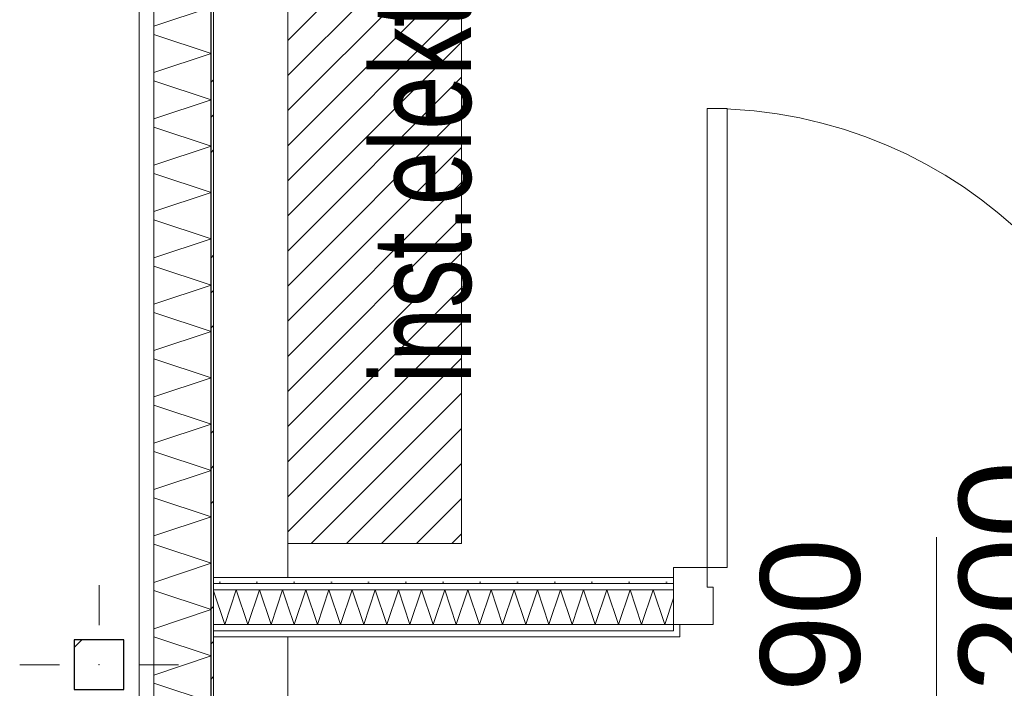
# Model space of a CAD drawing. Extents: x -7314 to 11761, y 144 to 9383.
# Tile 11 of 193: x 875 to 1073, y 2174 to 2308. Entities that reach past the tile are written whole.
import ezdxf
from ezdxf.xclip import XClip

# ---------------------------------------------------------------- set-up
doc = ezdxf.new("R2010")
doc.units = 0
doc.header["$MEASUREMENT"] = 0
doc.header["$XCLIPFRAME"] = 0
doc.linetypes.add('Krawędzie ukryte', pattern=[68, 48, -20])
doc.linetypes.add('Wipeout_Contour', pattern=[20000, 0, -20000])
for name, color, linetype in [('_FORMA - struktura elewacja', 7, 'Continuous'), ('FORMA - Arch 01 - 220-A Ściany', 7, 'Continuous'), ('FORMA - Arch 01 - 410-K Osie', 7, 'Continuous'), ('FORMA - Arch 02 - Strefy', 7, 'Continuous'), ('FORMA - Arch 02 - Ściany zewnętrzne', 7, 'Continuous'), ('FORMA - Arch 05 - inst elektryczne', 7, 'Continuous')]:
    doc.layers.add(name, color=color, linetype=linetype)
doc.styles.add('STYL_AUTOMATYCZNY_2', font='arial.ttf')
doc.styles.add('STYL_AUTOMATYCZNY_7', font='arial.ttf', dxfattribs={"width": 0.7})
pattern_1 = [(0, (4185.3, -5972.398), (0, 7.5), [0, -7.5])]

# ---------------------------------------------------------------- blocks, each defined once
blk = doc.blocks.new('*X361')
at = {"layer": 'FORMA - Arch 01 - 220-A Ściany', "color": 7, "linetype": 'Continuous', "lineweight": 5, "ltscale": 0.025}
for p, q in [((913.54, 2310.94), (902.04, 2307.1)), ((902.04, 2305.44), (913.54, 2301.6)), ((913.54, 2301.6), (902.04, 2297.77)), ((902.04, 2296.1), (913.54, 2292.27)), ((913.54, 2292.27), (902.04, 2288.44)), ((902.04, 2286.77), (913.54, 2282.94)), ((913.54, 2282.94), (902.04, 2279.1)), ((902.04, 2277.44), (913.54, 2273.6)), ((913.54, 2273.6), (902.04, 2269.77)), ((902.04, 2268.1), (913.54, 2264.27)), ((913.54, 2264.27), (902.04, 2260.44)), ((902.04, 2258.77), (913.54, 2254.94)), ((913.54, 2254.94), (902.04, 2251.1)), ((902.04, 2249.44), (913.54, 2245.6)), ((913.54, 2245.6), (902.04, 2241.77)), ((902.04, 2240.1), (913.54, 2236.27)), ((913.54, 2236.27), (902.04, 2232.44)), ((902.04, 2230.77), (913.54, 2226.94)), ((913.54, 2226.94), (902.04, 2223.1)), ((902.04, 2221.44), (913.54, 2217.6)), ((913.54, 2217.6), (902.04, 2213.77)), ((902.04, 2212.1), (913.54, 2208.27)), ((913.54, 2208.27), (902.04, 2204.44)), ((902.04, 2202.77), (913.54, 2198.94)), ((913.54, 2198.94), (902.04, 2195.1)), ((902.04, 2193.44), (913.54, 2189.6)), ((913.54, 2189.6), (902.04, 2185.77)), ((902.04, 2184.1), (913.54, 2180.27)), ((913.54, 2180.27), (902.04, 2176.44)), ((902.04, 2174.77), (913.54, 2170.94))]:
    blk.add_line(p, q, dxfattribs=at)
blk = doc.blocks.new('*X403')
at = {"layer": 'FORMA - Arch 01 - 220-A Ściany', "color": 7, "linetype": 'Continuous', "lineweight": 5, "ltscale": 0.025}
for p, q in [((916.3, 2186.6), (914.04, 2193.37)), ((918.63, 2193.6), (916.3, 2186.6)), ((920.97, 2186.6), (918.63, 2193.6)), ((923.3, 2193.6), (920.97, 2186.6)), ((925.63, 2186.6), (923.3, 2193.6)), ((927.97, 2193.6), (925.63, 2186.6)), ((929.04, 2190.37), (927.97, 2193.6))]:
    blk.add_line(p, q, dxfattribs=at)
blk = doc.blocks.new('*X404')
at = {"layer": 'FORMA - Arch 01 - 220-A Ściany', "color": 7, "linetype": 'Continuous', "lineweight": 5, "ltscale": 0.025}
for p, q in [((932.63, 2193.6), (930.3, 2186.6)), ((934.97, 2186.6), (932.63, 2193.6)), ((937.3, 2193.6), (934.97, 2186.6)), ((939.63, 2186.6), (937.3, 2193.6)), ((941.97, 2193.6), (939.63, 2186.6)), ((944.3, 2186.6), (941.97, 2193.6)), ((946.63, 2193.6), (944.3, 2186.6)), ((948.97, 2186.6), (946.63, 2193.6)), ((951.3, 2193.6), (948.97, 2186.6)), ((953.63, 2186.6), (951.3, 2193.6)), ((955.97, 2193.6), (953.63, 2186.6)), ((958.3, 2186.6), (955.97, 2193.6)), ((960.63, 2193.6), (958.3, 2186.6)), ((962.97, 2186.6), (960.63, 2193.6)), ((965.3, 2193.6), (962.97, 2186.6)), ((967.63, 2186.6), (965.3, 2193.6)), ((969.97, 2193.6), (967.63, 2186.6)), ((972.3, 2186.6), (969.97, 2193.6)), ((974.63, 2193.6), (972.3, 2186.6)), ((976.97, 2186.6), (974.63, 2193.6)), ((979.3, 2193.6), (976.97, 2186.6)), ((981.63, 2186.6), (979.3, 2193.6)), ((983.97, 2193.6), (981.63, 2186.6)), ((986.3, 2186.6), (983.97, 2193.6)), ((988.63, 2193.6), (986.3, 2186.6)), ((990.97, 2186.6), (988.63, 2193.6)), ((993.3, 2193.6), (990.97, 2186.6)), ((995.63, 2186.6), (993.3, 2193.6)), ((997.97, 2193.6), (995.63, 2186.6)), ((1000.3, 2186.6), (997.97, 2193.6)), ((1002.63, 2193.6), (1000.3, 2186.6)), ((1004.97, 2186.6), (1002.63, 2193.6)), ((1006.74, 2191.92), (1004.97, 2186.6)), ((930.3, 2186.6), (929.04, 2190.37))]:
    blk.add_line(p, q, dxfattribs=at)
blk = doc.blocks.new('Rysunek_1_1', base_point=(4185.3, -5972.4))
at = {"layer": '_FORMA - struktura elewacja', "color": 1, "linetype": 'Continuous', "lineweight": 13, "ltscale": 0.025}
for p, q in [((890.99, 2186.5), (890.99, 2194.5)), ((882.99, 2178.5), (874.99, 2178.5))]:
    blk.add_line(p, q, dxfattribs=at)
at = {"color": 254, "linetype": 'Wipeout_Contour', "lineweight": 0, "ltscale": 9414.648633}
blk.add_wipeout([(885.99, 2183.5), (885.99, 2173.5), (895.99, 2173.5), (895.99, 2183.5)], dxfattribs=at).dxf.layer = '_FORMA - struktura elewacja'
at = {"color": 254, "linetype": 'Wipeout_Contour', "lineweight": 0, "ltscale": 18256.97488}
blk.add_wipeout([(899.04, 7923.64), (899.04, 721.9), (902.04, 721.9), (902.04, 7923.64)], dxfattribs=at).dxf.layer = 'FORMA - Arch 01 - 220-A Ściany'
at = {"color": 254, "linetype": 'Wipeout_Contour', "lineweight": 0, "ltscale": 10168.303525}
blk.add_wipeout([(1323.04, 2196.1), (1323.04, 2354.15), (914.04, 2354.15), (914.04, 2196.1)], dxfattribs=at).dxf.layer = 'FORMA - Arch 02 - Strefy'
at = {"color": 254, "linetype": 'Wipeout_Contour', "lineweight": 0, "ltscale": 13925.183676}
blk.add_wipeout([(1323.04, 1983.9), (1323.04, 2184.1), (914.04, 2184.1), (914.04, 2002.01), (954.04, 2002.01), (954.04, 1983.9)], dxfattribs=at).dxf.layer = 'FORMA - Arch 02 - Strefy'
at = {"layer": '_FORMA - struktura elewacja', "linetype": 'Continuous', "lineweight": 13}
h = blk.add_hatch(dxfattribs=at)
h.set_pattern_fill('Beton_zbrojony_0001', color=251, style=0, pattern_type=2)
h.set_pattern_definition([(45, (4185.3, -5972.398), (-18.384776, 18.384776), []), (45, (4176.107, -5963.206), (-18.384776, 18.384776), [19.5, -6.5])])
h.paths.add_polyline_path([(885.99, 2183.5), (885.99, 2173.5), (895.99, 2173.5), (895.99, 2183.5)])
at = {"layer": 'FORMA - Arch 05 - inst elektryczne', "linetype": 'Continuous', "lineweight": 15}
h = blk.add_hatch(dxfattribs=at)
h.set_pattern_fill('cegła_zwykła_gęsta_0001', color=211, style=0, pattern_type=2)
h.set_pattern_definition([(45, (4185.2997, -5972.398), (-3.535534, 3.535534), [])])
h.paths.add_polyline_path([(929.04, 2202.9), (964.04, 2202.9), (964.04, 2352.9), (929.04, 2352.9)])
at = {"layer": '_FORMA - struktura elewacja', "color": 7, "linetype": 'Continuous', "lineweight": 25, "ltscale": 0.025, "flags": 128}
blk.add_lwpolyline([(885.99, 2183.5), (885.99, 2173.5), (895.99, 2173.5), (895.99, 2183.5)], close=True, dxfattribs=at)
at = {"layer": '_FORMA - struktura elewacja', "color": 1, "linetype": 'Continuous', "lineweight": 13, "ltscale": 0.025}
blk.add_point((890.99, 2178.5), dxfattribs=at)
at = {"layer": 'FORMA - Arch 01 - 220-A Ściany', "color": 7, "linetype": 'Continuous', "lineweight": 18, "ltscale": 0.025}
blk.add_line((902.04, 7923.64), (902.04, 721.9), dxfattribs=at)
at = {"layer": 'FORMA - Arch 01 - 220-A Ściany', "color": 7, "linetype": 'Continuous', "lineweight": 15, "ltscale": 0.025}
blk.add_line((1059.74, 2112.57), (1059.74, 2204.19), dxfattribs=at)
at = {"layer": 'FORMA - Arch 01 - 220-A Ściany', "color": 7, "linetype": 'Continuous', "lineweight": 13, "ltscale": 0.025}
blk.add_arc((1013.54, 2198.1), 92.4, 0, 90, dxfattribs=at)
at = {"layer": 'FORMA - Arch 05 - inst elektryczne', "color": 7, "linetype": 'Continuous', "lineweight": 13, "ltscale": 0.025, "flags": 128}
blk.add_lwpolyline([(929.04, 2202.9), (964.04, 2202.9), (964.04, 2352.9), (929.04, 2352.9)], close=True, dxfattribs=at)
at = {"layer": 'FORMA - Arch 05 - inst elektryczne', "color": 7, "linetype": 'Continuous', "lineweight": 13, "insert": (966.19, 2235.16), "char_height": 20, "attachment_point": 7, "rotation": 90, "style": 'STYL_AUTOMATYCZNY_7'}
blk.add_mtext('\\A1;{\\pql;\\fArial|b0|i0|c238|p0;\\W0.700000;inst.elektr.}', dxfattribs=at)
at = {"color": 254, "linetype": 'Wipeout_Contour', "lineweight": 0, "ltscale": 8513.493381}
blk.add_wipeout([(913.54, 950.9), (914.04, 950.9), (914.04, 2792.43), (913.54, 2792.43)], dxfattribs=at).dxf.layer = 'FORMA - Arch 01 - 220-A Ściany'
at = {"layer": 'FORMA - Arch 01 - 220-A Ściany', "linetype": 'Continuous', "lineweight": 5}
h = blk.add_hatch(dxfattribs=at)
h.set_pattern_fill('Aluminium_0001', style=0, pattern_type=2)
h.set_pattern_definition([(45, (4185.3, -5972.398), (-17.67767, 17.67767), []), (45, (4181.764, -5968.863), (-17.67767, 17.67767), []), (45, (4178.229, -5965.327), (-17.67767, 17.67767), [])])
h.paths.add_polyline_path([(913.54, 950.9), (914.04, 950.9), (914.04, 2792.43), (913.54, 2792.43)])
at = {"color": 254, "linetype": 'Wipeout_Contour', "lineweight": 0, "ltscale": 18256.97488}
blk.add_wipeout([(899.04, 7923.64), (899.04, 721.9), (902.04, 721.9), (902.04, 7923.64)], dxfattribs=at).dxf.layer = 'FORMA - Arch 01 - 220-A Ściany'
at = {"layer": 'FORMA - Arch 01 - 220-A Ściany', "color": 7, "linetype": 'Continuous', "lineweight": 13, "ltscale": 0.025}
blk.add_line((899.04, 7923.64), (899.04, 721.9), dxfattribs=at)
at = {"layer": 'FORMA - Arch 01 - 220-A Ściany', "color": 7, "linetype": 'Continuous', "lineweight": 18, "ltscale": 0.025, "flags": 128}
blk.add_lwpolyline([(899.04, 7923.64), (902.04, 7923.64), (902.04, 721.9), (899.04, 721.9)], close=True, dxfattribs=at)
at = {"color": 254, "linetype": 'Wipeout_Contour', "lineweight": 0, "ltscale": 18256.97488}
blk.add_wipeout([(899.04, 7923.64), (899.04, 721.9), (902.04, 721.9), (902.04, 7923.64)], dxfattribs=at).dxf.layer = 'FORMA - Arch 01 - 220-A Ściany'
at = {"layer": 'FORMA - Arch 01 - 220-A Ściany', "color": 7, "linetype": 'Continuous', "lineweight": 18, "ltscale": 0.025}
blk.add_line((902.04, 4618.9), (902.04, 721.9), dxfattribs=at)
at = {"color": 254, "linetype": 'Wipeout_Contour', "lineweight": 0, "ltscale": 18256.97488}
blk.add_wipeout([(899.04, 7923.64), (899.04, 721.9), (902.04, 721.9), (902.04, 7923.64)], dxfattribs=at).dxf.layer = 'FORMA - Arch 01 - 220-A Ściany'
at = {"layer": 'FORMA - Arch 01 - 220-A Ściany', "color": 7, "linetype": 'Continuous', "lineweight": 13, "ltscale": 0.025}
blk.add_line((899.04, 7923.64), (899.04, 721.9), dxfattribs=at)
at = {"layer": 'FORMA - Arch 01 - 220-A Ściany', "color": 7, "linetype": 'Continuous', "lineweight": 18, "ltscale": 0.025, "flags": 128}
blk.add_lwpolyline([(899.04, 7923.64), (902.04, 7923.64), (902.04, 721.9), (899.04, 721.9)], close=True, dxfattribs=at)
at = {"color": 254, "linetype": 'Wipeout_Contour', "lineweight": 0, "ltscale": 12755.502226}
blk.add_wipeout([(902.04, 950.9), (911.04, 950.9), (913.54, 950.9), (913.54, 2792.43), (911.04, 2792.43), (902.04, 2792.43)], dxfattribs=at).dxf.layer = 'FORMA - Arch 01 - 220-A Ściany'
at = {"color": 254, "linetype": 'Wipeout_Contour', "lineweight": 0, "ltscale": 9678.12095}
blk.add_wipeout([(899.04, 2246.9), (899.04, 2244.9), (901.04, 2244.9), (901.04, 2246.9)], dxfattribs=at).dxf.layer = 'FORMA - Arch 01 - 220-A Ściany'
at = {"layer": 'FORMA - Arch 01 - 220-A Ściany', "color": 7, "linetype": 'Continuous', "lineweight": 25, "ltscale": 0.025}
blk.add_line((913.54, 950.9), (913.54, 2792.43), dxfattribs=at)
at = {"layer": 'FORMA - Arch 01 - 220-A Ściany', "color": 7, "linetype": 'Continuous', "lineweight": 15, "ltscale": 0.025, "flags": 128}
blk.add_lwpolyline([(914.04, 950.9), (914.04, 2792.43)], dxfattribs=at)
at = {"color": 7, "linetype": 'Continuous', "lineweight": 13, "ltscale": 0.025}
blk.add_blockref('*X361', (0, 0), dxfattribs=at)
at = {"color": 254, "linetype": 'Wipeout_Contour', "lineweight": 0, "ltscale": 10481.606042}
blk.add_wipeout([(899.04, 3986.46), (899.04, 721.9), (902.04, 721.9), (902.04, 3986.46)], dxfattribs=at).dxf.layer = 'FORMA - Arch 01 - 220-A Ściany'
at = {"color": 254, "linetype": 'Wipeout_Contour', "lineweight": 0, "ltscale": 9484.544169}
blk.add_wipeout([(914.04, 2185.35), (914.04, 2184.1), (929.04, 2184.1), (929.04, 2185.35)], dxfattribs=at).dxf.layer = 'FORMA - Arch 01 - 220-A Ściany'
at = {"layer": 'FORMA - Arch 01 - 220-A Ściany', "linetype": 'Continuous', "lineweight": 5}
h = blk.add_hatch(dxfattribs=at)
h.set_pattern_fill('Gips_0001', style=0, pattern_type=2)
h.set_pattern_definition(pattern_1)
h.paths.add_polyline_path([(914.04, 2185.35), (914.04, 2184.1), (929.04, 2184.1), (929.04, 2185.35)])
at = {"layer": 'FORMA - Arch 01 - 220-A Ściany', "color": 7, "linetype": 'Continuous', "lineweight": 18, "ltscale": 0.025}
blk.add_line((902.04, 2792.43), (902.04, 950.9), dxfattribs=at)
at = {"color": 254, "linetype": 'Wipeout_Contour', "lineweight": 0, "ltscale": 9678.12095}
blk.add_wipeout([(899.04, 2246.9), (899.04, 2244.9), (901.04, 2244.9), (901.04, 2246.9)], dxfattribs=at).dxf.layer = 'FORMA - Arch 01 - 220-A Ściany'
at = {"layer": 'FORMA - Arch 01 - 220-A Ściany', "color": 7, "linetype": 'Continuous', "lineweight": 13, "ltscale": 0.025}
blk.add_line((899.04, 2246.9), (899.04, 2244.9), dxfattribs=at)
at = {"layer": 'FORMA - Arch 01 - 220-A Ściany', "color": 7, "linetype": 'Continuous', "lineweight": 18, "ltscale": 0.025, "flags": 128}
blk.add_lwpolyline([(899.04, 2246.9), (901.04, 2246.9), (901.04, 2244.9), (899.04, 2244.9)], close=True, dxfattribs=at)
at = {"color": 254, "linetype": 'Wipeout_Contour', "lineweight": 0, "ltscale": 9489.151283}
blk.add_wipeout([(914.04, 2186.6), (914.04, 2185.35), (929.04, 2185.35), (929.04, 2186.6)], dxfattribs=at).dxf.layer = 'FORMA - Arch 01 - 220-A Ściany'
at = {"layer": 'FORMA - Arch 01 - 220-A Ściany', "linetype": 'Continuous', "lineweight": 5}
h = blk.add_hatch(dxfattribs=at)
h.set_pattern_fill('Gips_0001', style=0, pattern_type=2)
h.set_pattern_definition(pattern_1)
h.paths.add_polyline_path([(914.04, 2186.6), (914.04, 2185.35), (929.04, 2185.35), (929.04, 2186.6)])
at = {"layer": 'FORMA - Arch 01 - 220-A Ściany', "color": 7, "linetype": 'Continuous', "lineweight": 15, "ltscale": 0.025, "flags": 128}
blk.add_lwpolyline([(914.04, 2185.35), (914.04, 2184.1)], dxfattribs=at)
at = {"color": 254, "linetype": 'Wipeout_Contour', "lineweight": 0, "ltscale": 10481.606042}
blk.add_wipeout([(899.04, 3986.46), (899.04, 721.9), (902.04, 721.9), (902.04, 3986.46)], dxfattribs=at).dxf.layer = 'FORMA - Arch 01 - 220-A Ściany'
at = {"layer": '_FORMA - struktura elewacja', "color": 1, "linetype": 'Continuous', "lineweight": 13, "ltscale": 0.025}
blk.add_line((898.99, 2178.5), (906.99, 2178.5), dxfattribs=at)
at = {"layer": 'FORMA - Arch 01 - 220-A Ściany', "color": 7, "linetype": 'Continuous', "lineweight": 13, "ltscale": 0.025}
blk.add_line((899.04, 3986.46), (899.04, 721.9), dxfattribs=at)
at = {"layer": 'FORMA - Arch 01 - 220-A Ściany', "color": 7, "linetype": 'Continuous', "lineweight": 18, "ltscale": 0.025, "flags": 128}
blk.add_lwpolyline([(899.04, 3986.46), (902.04, 3986.46), (902.04, 721.9), (899.04, 721.9)], close=True, dxfattribs=at)
at = {"color": 254, "linetype": 'Wipeout_Contour', "lineweight": 0, "ltscale": 9504.358212}
blk.add_wipeout([(914.04, 2193.6), (914.04, 2186.6), (929.04, 2186.6), (929.04, 2193.6)], dxfattribs=at).dxf.layer = 'FORMA - Arch 01 - 220-A Ściany'
at = {"color": 254, "linetype": 'Wipeout_Contour', "lineweight": 0, "ltscale": 9559.133391}
blk.add_wipeout([(929.04, 2185.35), (929.04, 2184.1), (1006.74, 2184.1), (1006.74, 2185.35)], dxfattribs=at).dxf.layer = 'FORMA - Arch 01 - 220-A Ściany'
at = {"layer": 'FORMA - Arch 01 - 220-A Ściany', "linetype": 'Continuous', "lineweight": 5}
h = blk.add_hatch(dxfattribs=at)
h.set_pattern_fill('Gips_0001', style=0, pattern_type=2)
h.set_pattern_definition(pattern_1)
h.paths.add_polyline_path([(929.04, 2185.35), (929.04, 2184.1), (1006.74, 2184.1), (1006.74, 2185.35)])
at = {"layer": 'FORMA - Arch 01 - 220-A Ściany', "color": 7, "linetype": 'Continuous', "lineweight": 15, "ltscale": 0.025, "flags": 128}
blk.add_lwpolyline([(914.04, 2186.6), (914.04, 2185.35)], dxfattribs=at)
at = {"layer": 'FORMA - Arch 02 - Ściany zewnętrzne', "color": 7, "linetype": 'Continuous', "lineweight": 15, "ltscale": 0.025}
blk.add_line((914.04, 2184.1), (929.04, 2184.1), dxfattribs=at)
at = {"color": 7, "linetype": 'Continuous', "lineweight": 13, "ltscale": 0.025}
blk.add_blockref('*X403', (0, 0), dxfattribs=at)
at = {"color": 254, "linetype": 'Wipeout_Contour', "lineweight": 0, "ltscale": 9519.568177}
blk.add_wipeout([(914.04, 2194.85), (914.04, 2193.6), (929.04, 2193.6), (929.04, 2194.85)], dxfattribs=at).dxf.layer = 'FORMA - Arch 01 - 220-A Ściany'
at = {"color": 254, "linetype": 'Wipeout_Contour', "lineweight": 0, "ltscale": 9563.704767}
blk.add_wipeout([(1006.74, 2186.6), (929.04, 2186.6), (929.04, 2185.35), (1006.74, 2185.35)], dxfattribs=at).dxf.layer = 'FORMA - Arch 01 - 220-A Ściany'
at = {"layer": 'FORMA - Arch 01 - 220-A Ściany', "linetype": 'Continuous', "lineweight": 5}
h = blk.add_hatch(dxfattribs=at)
h.set_pattern_fill('Gips_0001', style=0, pattern_type=2)
h.set_pattern_definition(pattern_1)
h.paths.add_polyline_path([(914.04, 2194.85), (914.04, 2193.6), (929.04, 2193.6), (929.04, 2194.85)])
h = blk.add_hatch(dxfattribs=at)
h.set_pattern_fill('Gips_0001', style=0, pattern_type=2)
h.set_pattern_definition(pattern_1)
h.paths.add_polyline_path([(1006.74, 2186.6), (929.04, 2186.6), (929.04, 2185.35), (1006.74, 2185.35)])
at = {"layer": 'FORMA - Arch 01 - 220-A Ściany', "color": 7, "linetype": 'Continuous', "lineweight": 15, "ltscale": 0.025, "flags": 128}
blk.add_lwpolyline([(914.04, 2193.6), (914.04, 2186.6)], dxfattribs=at)
at = {"layer": 'FORMA - Arch 02 - Ściany zewnętrzne', "color": 7, "linetype": 'Continuous', "lineweight": 13, "ltscale": 0.025}
blk.add_line((914.04, 2185.35), (929.04, 2185.35), dxfattribs=at)
at = {"color": 254, "linetype": 'Wipeout_Contour', "lineweight": 0, "ltscale": 9524.178298}
blk.add_wipeout([(914.04, 2196.1), (914.04, 2194.85), (929.04, 2194.85), (929.04, 2196.1)], dxfattribs=at).dxf.layer = 'FORMA - Arch 01 - 220-A Ściany'
at = {"layer": 'FORMA - Arch 01 - 220-A Ściany', "linetype": 'Continuous', "lineweight": 5}
h = blk.add_hatch(dxfattribs=at)
h.set_pattern_fill('Gips_0001', style=0, pattern_type=2)
h.set_pattern_definition(pattern_1)
h.paths.add_polyline_path([(914.04, 2196.1), (914.04, 2194.85), (929.04, 2194.85), (929.04, 2196.1)])
at = {"layer": 'FORMA - Arch 01 - 220-A Ściany', "color": 7, "linetype": 'Continuous', "lineweight": 15, "ltscale": 0.025, "flags": 128}
for points in [[(914.04, 2196.1), (914.04, 2194.85)], [(914.04, 2194.85), (914.04, 2193.6)]]:
    blk.add_lwpolyline(points, dxfattribs=at)
at = {"color": 254, "linetype": 'Wipeout_Contour', "lineweight": 0, "ltscale": 9598.461188}
blk.add_wipeout([(1006.74, 2196.1), (929.04, 2196.1), (929.04, 2194.85), (1006.74, 2194.85)], dxfattribs=at).dxf.layer = 'FORMA - Arch 01 - 220-A Ściany'
at = {"layer": 'FORMA - Arch 01 - 220-A Ściany', "linetype": 'Continuous', "lineweight": 5}
h = blk.add_hatch(dxfattribs=at)
h.set_pattern_fill('Gips_0001', style=0, pattern_type=2)
h.set_pattern_definition(pattern_1)
h.paths.add_polyline_path([(1006.74, 2196.1), (929.04, 2196.1), (929.04, 2194.85), (1006.74, 2194.85)])
at = {"layer": 'FORMA - Arch 01 - 220-A Ściany', "color": 7, "linetype": 'Continuous', "lineweight": 15, "ltscale": 0.025, "flags": 128}
blk.add_lwpolyline([(1006.74, 2196.1), (929.04, 2196.1)], dxfattribs=at)
at = {"layer": 'FORMA - Arch 02 - Ściany zewnętrzne', "color": 7, "linetype": 'Continuous', "lineweight": 15, "ltscale": 0.025}
blk.add_line((929.04, 2196.1), (914.04, 2196.1), dxfattribs=at)
at = {"color": 254, "linetype": 'Wipeout_Contour', "lineweight": 0, "ltscale": 9593.886573}
blk.add_wipeout([(929.04, 2193.6), (1006.74, 2193.6), (1006.74, 2194.85), (929.04, 2194.85)], dxfattribs=at).dxf.layer = 'FORMA - Arch 01 - 220-A Ściany'
at = {"color": 254, "linetype": 'Wipeout_Contour', "lineweight": 0, "ltscale": 9819.433366}
blk.add_wipeout([(914.04, 2354.15), (914.04, 2196.1), (929.04, 2196.1), (929.04, 2354.15)], dxfattribs=at).dxf.layer = 'FORMA - Arch 02 - Ściany zewnętrzne'
at = {"layer": 'FORMA - Arch 01 - 220-A Ściany', "linetype": 'Continuous', "lineweight": 5}
h = blk.add_hatch(dxfattribs=at)
h.set_pattern_fill('Gips_0001', style=0, pattern_type=2)
h.set_pattern_definition(pattern_1)
h.paths.add_polyline_path([(929.04, 2193.6), (1006.74, 2193.6), (1006.74, 2194.85), (929.04, 2194.85)])
at = {"layer": 'FORMA - Arch 01 - 220-A Ściany', "color": 7, "linetype": 'Continuous', "lineweight": 13, "ltscale": 0.025}
blk.add_line((1006.74, 2194.85), (929.04, 2194.85), dxfattribs=at)
at = {"layer": 'FORMA - Arch 01 - 220-A Ściany', "color": 7, "linetype": 'Continuous', "lineweight": 15, "ltscale": 0.025}
blk.add_line((1006.74, 2194.85), (1006.74, 2196.1), dxfattribs=at)
at = {"layer": 'FORMA - Arch 02 - Ściany zewnętrzne', "color": 7, "linetype": 'Continuous', "lineweight": 15, "ltscale": 0.025}
blk.add_line((929.04, 2196.1), (914.04, 2196.1), dxfattribs=at)
at = {"layer": 'FORMA - Arch 02 - Ściany zewnętrzne', "color": 7, "linetype": 'Continuous', "lineweight": 13, "ltscale": 0.025}
blk.add_line((914.04, 2194.85), (929.04, 2194.85), dxfattribs=at)
at = {"layer": 'FORMA - Arch 02 - Ściany zewnętrzne', "color": 7, "linetype": 'Continuous', "lineweight": 13, "ltscale": 0.025, "flags": 128}
for points in [[(914.04, 2354.15), (914.04, 2196.1)], [(929.04, 2196.1), (929.04, 2354.15)]]:
    blk.add_lwpolyline(points, dxfattribs=at)
at = {"color": 254, "linetype": 'Wipeout_Contour', "lineweight": 0, "ltscale": 9578.79408}
blk.add_wipeout([(929.04, 2186.6), (1006.74, 2186.6), (1006.74, 2193.6), (929.04, 2193.6)], dxfattribs=at).dxf.layer = 'FORMA - Arch 01 - 220-A Ściany'
at = {"layer": 'FORMA - Arch 01 - 220-A Ściany', "color": 7, "linetype": 'Continuous', "lineweight": 15, "ltscale": 0.025}
blk.add_line((1006.74, 2193.6), (1006.74, 2194.85), dxfattribs=at)
at = {"layer": 'FORMA - Arch 01 - 220-A Ściany', "color": 7, "linetype": 'Continuous', "lineweight": 13, "ltscale": 0.025}
blk.add_line((1006.74, 2193.6), (929.04, 2193.6), dxfattribs=at)
at = {"layer": 'FORMA - Arch 02 - Ściany zewnętrzne', "color": 7, "linetype": 'Continuous', "lineweight": 13, "ltscale": 0.025}
for p, q in [((914.04, 2193.6), (929.04, 2193.6)), ((914.04, 2186.6), (929.04, 2186.6))]:
    blk.add_line(p, q, dxfattribs=at)
at = {"color": 7, "linetype": 'Continuous', "lineweight": 13, "ltscale": 0.025}
blk.add_blockref('*X404', (0, 0), dxfattribs=at)
at = {"layer": 'FORMA - Arch 01 - 220-A Ściany', "color": 7, "linetype": 'Continuous', "lineweight": 13, "insert": (1050.08, 2172.94), "char_height": 20, "attachment_point": 7, "rotation": 90, "style": 'STYL_AUTOMATYCZNY_2'}
blk.add_mtext('\\A1;{\\pql;\\pt0;\\fArial|b0|i0|c238|p0;\\W1.000000;90\\fArial|b0|i0|c238|p0;\\W1.000000;\\A1{\\H.66x;\\S^  ;}\\fArial|b0|i0|c238|p0;\\W1.000000;\\fArial|b0|i0|c238|p0;\\W1.000000;}', dxfattribs=at)
at = {"color": 254, "linetype": 'Wipeout_Contour', "lineweight": 0, "ltscale": 12031.700035}
blk.add_wipeout([(1007.99, 2184.1), (1007.99, 2186.6), (1006.74, 2186.6), (1006.74, 2185.35), (1006.74, 2184.1)], dxfattribs=at).dxf.layer = 'FORMA - Arch 01 - 220-A Ściany'
at = {"layer": 'FORMA - Arch 01 - 220-A Ściany', "linetype": 'Continuous', "lineweight": 5}
h = blk.add_hatch(dxfattribs=at)
h.set_pattern_fill('Gips_0001', style=0, pattern_type=2)
h.set_pattern_definition(pattern_1)
h.paths.add_polyline_path([(1007.99, 2184.1), (1007.99, 2186.6), (1006.74, 2186.6), (1006.74, 2185.35), (1006.74, 2184.1)])
at = {"layer": 'FORMA - Arch 01 - 220-A Ściany', "color": 7, "linetype": 'Continuous', "lineweight": 15, "ltscale": 0.025}
for p, q in [((1006.74, 2186.6), (1006.74, 2193.6)), ((1006.74, 2186.6), (1007.99, 2186.6)), ((1007.99, 2186.6), (1007.99, 2184.1)), ((1006.74, 2184.1), (1007.99, 2184.1)), ((1006.74, 2184.1), (1007.99, 2184.1))]:
    blk.add_line(p, q, dxfattribs=at)
at = {"layer": 'FORMA - Arch 01 - 220-A Ściany', "color": 7, "linetype": 'Continuous', "lineweight": 13, "ltscale": 0.025}
for p, q in [((929.04, 2186.6), (1006.74, 2186.6)), ((1006.74, 2185.35), (1006.74, 2186.6)), ((929.04, 2185.35), (1006.74, 2185.35))]:
    blk.add_line(p, q, dxfattribs=at)
at = {"layer": 'FORMA - Arch 01 - 220-A Ściany', "color": 7, "linetype": 'Continuous', "lineweight": 15, "ltscale": 0.025, "flags": 128}
blk.add_lwpolyline([(929.04, 2184.1), (1006.74, 2184.1)], dxfattribs=at)
at = {"color": 254, "linetype": 'Wipeout_Contour', "lineweight": 0, "ltscale": 14490.243334}
blk.add_wipeout([(1006.74, 2186.6), (1014.74, 2186.6), (1014.74, 2194.1), (1013.54, 2194.1), (1013.54, 2198.1), (1006.74, 2198.1)], dxfattribs=at).dxf.layer = 'FORMA - Arch 01 - 220-A Ściany'
at = {"color": 254, "linetype": 'Wipeout_Contour', "lineweight": 0, "ltscale": 9148.753521}
blk.add_wipeout([(914.04, 2184.1), (914.04, 2001.9), (929.04, 2001.9), (929.04, 2184.1)], dxfattribs=at).dxf.layer = 'FORMA - Arch 02 - Ściany zewnętrzne'
at = {"layer": 'FORMA - Arch 01 - 220-A Ściany', "color": 7, "linetype": 'Continuous', "lineweight": 15, "ltscale": 0.025}
for p, q in [((1006.74, 2186.6), (1006.74, 2198.1)), ((1006.74, 2194.85), (1006.74, 2196.1)), ((1006.74, 2194.85), (1006.74, 2196.1)), ((1006.74, 2193.6), (1006.74, 2194.85)), ((1006.74, 2193.6), (1006.74, 2194.85)), ((1006.74, 2186.6), (1006.74, 2193.6)), ((1006.74, 2186.6), (1006.74, 2193.6)), ((1013.54, 2194.1), (1014.74, 2194.1)), ((1014.74, 2194.1), (1014.74, 2186.6)), ((1014.74, 2186.6), (1006.74, 2186.6)), ((1007.99, 2186.6), (1007.99, 2184.1))]:
    blk.add_line(p, q, dxfattribs=at)
at = {"layer": 'FORMA - Arch 01 - 410-K Osie', "color": 7, "linetype": 'Krawędzie ukryte', "lineweight": 13, "ltscale": 0.025}
blk.add_line((914.04, 567.07), (914.04, 8978.35), dxfattribs=at)
at = {"layer": 'FORMA - Arch 02 - Ściany zewnętrzne', "color": 7, "linetype": 'Continuous', "lineweight": 15, "ltscale": 0.025}
blk.add_line((914.04, 2184.1), (929.04, 2184.1), dxfattribs=at)
at = {"layer": 'FORMA - Arch 02 - Ściany zewnętrzne', "color": 7, "linetype": 'Continuous', "lineweight": 13, "ltscale": 0.025, "flags": 128}
for points in [[(914.04, 2184.1), (914.04, 2001.9)], [(929.04, 2001.9), (929.04, 2184.1)]]:
    blk.add_lwpolyline(points, dxfattribs=at)
at = {"color": 254, "linetype": 'Wipeout_Contour', "lineweight": 0, "ltscale": 9853.758988}
blk.add_wipeout([(1013.54, 2290.5), (1013.54, 2198.1), (1017.54, 2198.1), (1017.54, 2290.5)], dxfattribs=at).dxf.layer = 'FORMA - Arch 01 - 220-A Ściany'
at = {"layer": 'FORMA - Arch 01 - 220-A Ściany', "color": 7, "linetype": 'Continuous', "lineweight": 13, "ltscale": 0.025}
for p, q in [((1013.54, 2290.5), (1013.54, 2198.1)), ((1017.54, 2290.5), (1013.54, 2290.5)), ((1017.54, 2198.1), (1017.54, 2290.5)), ((1013.54, 2198.1), (1017.54, 2198.1))]:
    blk.add_line(p, q, dxfattribs=at)
at = {"layer": 'FORMA - Arch 01 - 220-A Ściany', "color": 7, "linetype": 'Continuous', "lineweight": 15, "ltscale": 0.025}
for p, q in [((1006.74, 2198.1), (1013.54, 2198.1)), ((1013.54, 2198.1), (1013.54, 2194.1))]:
    blk.add_line(p, q, dxfattribs=at)
at = {"layer": 'FORMA - Arch 01 - 220-A Ściany', "color": 7, "linetype": 'Continuous', "lineweight": 13, "insert": (1090.08, 2172.94), "char_height": 20, "attachment_point": 7, "rotation": 90, "style": 'STYL_AUTOMATYCZNY_2'}
blk.add_mtext('\\A1;{\\pql;\\pt0;\\fArial|b0|i0|c238|p0;\\W1.000000;200\\fArial|b0|i0|c238|p0;\\W1.000000;\\A1{\\H.66x;\\S^  ;}\\fArial|b0|i0|c238|p0;\\W1.000000;\\fArial|b0|i0|c238|p0;\\W1.000000;}', dxfattribs=at)
at = {"layer": 'FORMA - Arch 02 - Strefy', "color": 7, "linetype": 'Continuous', "lineweight": 13, "insert": (935.14, 2404.41), "char_height": 20, "attachment_point": 1, "style": 'STYL_AUTOMATYCZNY_2'}
blk.add_mtext('\\A1;{\\pql;\\pt0,460;\\fArial|b0|i0|c238|p0;\\W1.000000;A: 8,72\\fArial|b0|i0|c238|p0;\\W1.000000;\\A1{\\H.66x;\\S^  ;}\\fArial|b0|i0|c238|p0;\\W1.000000; m\\fArial|b0|i0|c238|p0;\\W1.000000;\\A1{\\H.66x;\\S2^  ;}}', dxfattribs=at)

msp = doc.modelspace()

# ---------------------------------------------------------------- block references
at = {"lineweight": 20}
ref = msp.add_blockref('Rysunek_1_1', (4185.29965, -5972.39804), dxfattribs=at)
XClip(ref).set_block_clipping_path([(254.0251470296, 246.5573808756), (9689.7973583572, 9358.9497337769)])

doc.saveas('drawing.dxf')
